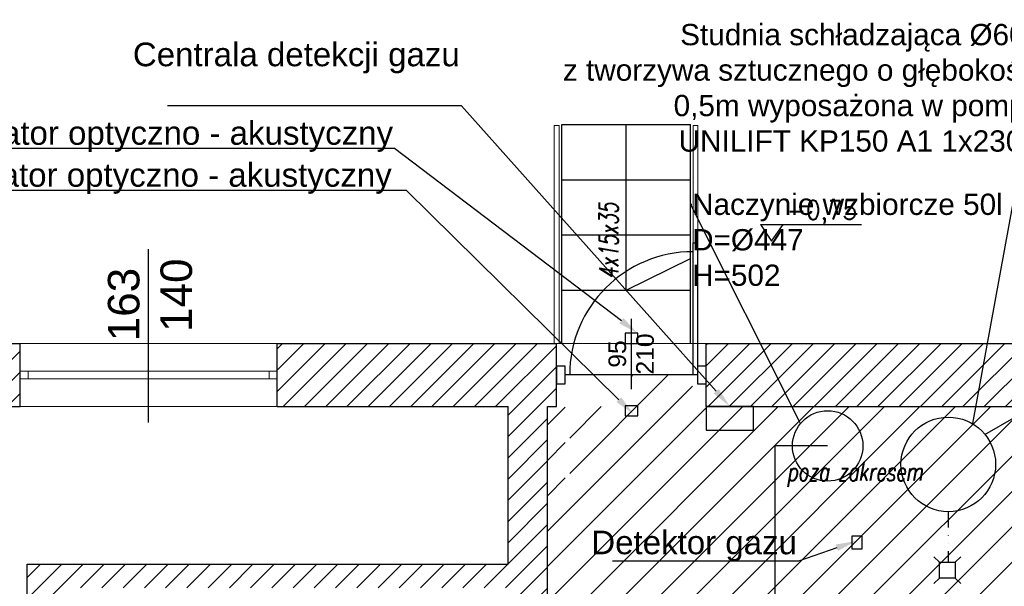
# Model space of a CAD drawing. Header units: millimetres. Extents: x -486876 to 553054, y -140324 to 834178.
# Tile 30 of 155: x -166076 to -159832, y 82405 to 86000. Entities that reach past the tile are written whole.
import ezdxf
from ezdxf import colors
from ezdxf.entities.mleader import LeaderData, LeaderLine
from ezdxf.enums import TextEntityAlignment as Align
from ezdxf.lldxf.tags import DXFTag
from ezdxf.math import Vec2, Vec3

# ---------------------------------------------------------------- set-up
doc = ezdxf.new("R2010")
doc.units = ezdxf.units.MM
doc.linetypes.add('DASH2', pattern=[0.75, 0.5, -0.25])
doc.linetypes.add('SP_DASH2DOT', pattern=[250, 100, -50, 0, -50, 0, -50])
for name, color, linetype, lineweight in [('_XREF', 252, 'DASH2', 13), ('IS_GAZ_TEKST', 7, 'Continuous', 20), ('IS_OPIS', 7, 'Continuous', 25), ('IS_PLB_KAN_WEW_W POSADZCE', 34, 'SP_DASH2DOT', 30), ('XREF$0$0-ARKUSZ-OPIS', 8, 'Continuous', 18), ('XREF$0$AR-EL-PORĘCZE', 8, 'Continuous', 18), ('XREF$0$elewacje', 8, 'Continuous', 20), ('XREF$0$okna', 8, 'Continuous', 20), ('XREF$0$ściana nośna', 8, 'Continuous', 30)]:
    doc.layers.add(name, color=color, linetype=linetype, lineweight=lineweight)
for name, color, linetype in [('IS_PLB_SKROPLINY', 32, 'SP_SKROP'), ('XREF$0$A-BUD-OP', 8, 'Continuous'), ('XREF$0$DRZWI', 8, 'Continuous'), ('XREF$0$OPIS', 8, 'Continuous'), ('XREF$0$OPISY', 8, 'Continuous'), ('XREF$0$WIDOK', 8, 'Continuous'), ('XREF$0$WYMIARY', 9, 'Continuous'), ('XREF$0$WYPEŁNIENIA', 8, 'Continuous')]:
    doc.layers.add(name, color=color, linetype=linetype)
doc.layers.add('IS_Rozdzielacze_Powrót', color=5, linetype='DASH', true_color=0x0000ff)
doc.styles.add('SANPROJEKT', font='arial.ttf', dxfattribs={"height": 200})
doc.styles.add('XREF$0$APLUS', font='arial.ttf', dxfattribs={"width": 0.6})
doc.styles.add('XREF$0$KOTA', font='SIMPLEX', dxfattribs={"width": 0.9, "height": 25})
doc.styles.add('XREF$0$Simplex 0.7 Italic', font='simplex.shx', dxfattribs={"width": 0.7, "oblique": 10})
doc.styles.add('XREF$0$Standard', font='arial.ttf')
tags = doc.linetypes.add('DASH', pattern=[15, 10, -5]).pattern_tags.tags
tags[6:7] = [DXFTag(74, 4), DXFTag(75, 0), DXFTag(340, '0'), DXFTag(46, 0.0), DXFTag(50, 0.0), DXFTag(44, 0.0), DXFTag(45, 0.0)]
tags[4:5] = [DXFTag(74, 4), DXFTag(75, 0), DXFTag(340, '0'), DXFTag(46, 0.0), DXFTag(50, 0.0), DXFTag(44, 0.0), DXFTag(45, 0.0)]
doc.linetypes.add('SP_SKROP', pattern='A,100,-30,[133,ltypeshp.shx,S=30,R=0,X=-30,Y=0],-30,30', length=190)
pattern_1 = [(45, (-52999.899, 13162.694), (-6.7351921, 6.7351921), [])]
pattern_2 = [(45, (-28088.064, -1137.435), (-11.22532, 11.22532), [])]

# ---------------------------------------------------------------- blocks, each defined once
blk = doc.blocks.new('*U594')
for p in [(0, -0.35), (0, 0.35)]:
    blk.add_line(p, (0, 0.375))
at = {"ltscale": 0.8}
blk.add_line((-0.0797, 0), (0.3181, 0), dxfattribs=at)
blk.add_lwpolyline([(0.05, 0.375), (0.05, 0.425), (-0.05, 0.425), (-0.05, 0.375)], close=True, dxfattribs=at)
blk.add_lwpolyline([(0, -0.375), (0, -0.35), (0.7497, -0.35), (0.7497, -0.375), (0.05, -0.375), (-0.05, -0.375), (-0.05, -0.425), (0.05, -0.425), (0.05, -0.375)])
blk.add_arc((0, -0.35), 0.7, 0, 90)
at = {"style": 'XREF$0$APLUS'}
blk.add_attdef('S', text='', height=0.1, dxfattribs=at).set_placement((0.1192, 0), align=Align.BOTTOM_CENTER)
blk.add_attdef('H', text='', height=0.1, dxfattribs=at).set_placement((0.1192, -0.0273), align=Align.TOP_CENTER)
blk = doc.blocks.new('XREF$0$KOTA_R3')
at = {"layer": 'XREF$0$A-BUD-OP'}
blk.add_line((-279.4, -2136.8), (-172.7, -2136.8), dxfattribs=at)
blk.add_lwpolyline([(-279.4, -2136.8), (-267.5, -2154.3), (-255.5, -2136.8)], dxfattribs=at)
at = {"layer": 'XREF$0$A-BUD-OP', "style": 'XREF$0$KOTA', "width": 0.9}
for p, height in [((-251.3, -2131.6), 20), ((-251.3, -2153.3), 14)]:
    blk.add_attdef('KOTA', p, '', height=height, dxfattribs=at)
blk = doc.blocks.new('XREF')
at = {"layer": 'XREF$0$WYPEŁNIENIA'}
h = blk.add_hatch(dxfattribs=at)
h.set_pattern_fill('ANSI31', color=256, scale=3)
h.set_pattern_definition(pattern_1)
h.paths.add_polyline_path([(2833.43, 11289.37), (2724.32, 11289.37), (2724.32, 11249.37), (2833.43, 11249.37)])
h.paths.add_polyline_path([(2867.14, 11289.37), (2833.43, 11289.37), (2833.43, 11249.37), (2867.14, 11249.37)])
h.paths.add_polyline_path([(2561.4, 11289.37), (2420.48, 11289.37), (2420.48, 11249.37), (2561.4, 11249.37)])
h.paths.add_polyline_path([(2257.56, 11289.37), (2121.56, 11289.37), (2121.56, 11163.24), (2161.56, 11163.24), (2161.56, 11249.37), (2257.56, 11249.37)])
h.paths.add_polyline_path([(2161.56, 11000.31), (2121.56, 11000.31), (2121.56, 10935.51), (2161.56, 10935.51)])
h.paths.add_polyline_path([(2161.56, 10935.51), (2121.56, 10935.51), (2121.56, 10867.6), (2161.56, 10867.6)])
h.paths.add_polyline_path([(3030.07, 11289.37), (3030.07, 11249.37), (3176.56, 11249.37), (3176.56, 11149.37), (2871.56, 11149.37), (2871.56, 10935.51), (2896.56, 10935.51), (2896.56, 11134.37), (3176.56, 11134.37), (3176.56, 10935.51), (3201.56, 10935.51), (3201.56, 11045.83), (3361.56, 11045.83), (3361.56, 10945.96), (3337.08, 10945.96), (3337.08, 10935.51), (3364.3, 10935.51), (3364.3, 10937.53), (3378.3, 10937.53), (3378.3, 10935.51), (3395.73, 10935.51), (3395.73, 10937.53), (3409.73, 10937.53), (3409.73, 10935.51), (3427.16, 10935.51), (3427.16, 10937.53), (3441.16, 10937.53), (3441.16, 10935.51), (3446.56, 10935.51), (3446.56, 10945.96), (3376.56, 10945.96), (3376.56, 11045.83), (3456.22, 11045.83), (3456.22, 11060.83), (3201.56, 11060.83), (3201.56, 11249.37), (3207.26, 11249.37), (3207.26, 11289.37), (3205.89, 11289.37)])
h.paths.add_polyline_path([(3179.52, 11177.85), (3198.59, 11177.85), (3198.59, 11191.35), (3179.52, 11191.35)], flags=24)
h.paths.add_polyline_path([(3151.69, 11132.98), (3151.69, 11150.77), (3138.19, 11150.77), (3138.19, 11132.98)], flags=25)
h.paths.add_polyline_path([(3276.39, 11044.44), (3276.39, 11062.23), (3262.89, 11062.23), (3262.89, 11044.44)], flags=25)
h = blk.add_hatch(dxfattribs=at)
h.set_pattern_fill('ANSI31', color=256, scale=3)
h.set_pattern_definition(pattern_1)
h.paths.add_polyline_path([(3567.22, 11289.37), (3507.62, 11289.37), (3507.62, 11249.37), (3567.22, 11249.37)])
h.paths.add_polyline_path([(3507.62, 11289.37), (3302.26, 11289.37), (3302.26, 11249.37), (3507.62, 11249.37)])
h.paths.add_polyline_path([(3796.56, 11289.37), (3567.22, 11289.37), (3567.22, 11249.37), (3766.56, 11249.37), (3766.56, 11216.34), (3796.56, 11216.34)])
h = blk.add_hatch(dxfattribs=at)
h.set_pattern_fill('ANSI31', color=256, scale=5)
h.set_pattern_definition(pattern_2)
h.paths.add_polyline_path([(3293.88, 11269.37), (3254.76, 11269.37), (3254.76, 11249.37), (3215.64, 11249.37), (3215.64, 11191.14, 0.414214)])
h = blk.add_hatch(dxfattribs=at)
h.set_pattern_fill('ANSI31', color=256, scale=5)
h.set_pattern_definition(pattern_2)
h.paths.add_polyline_path([(3507.62, 11249.37), (3302.26, 11249.37), (3291.28, 11249.37, -0.340372), (3215.64, 11191.14), (3215.64, 11185.59), (3212.85, 11185.59), (3212.85, 11249.37), (3207.26, 11249.37), (3201.56, 11249.37), (3201.56, 11060.83), (3456.22, 11060.83), (3456.22, 11074.33), (3456.22, 11118.49), (3507.62, 11118.49)])
h.paths.add_polyline_path([(3766.56, 11249.37), (3507.62, 11249.37), (3507.62, 11118.49), (3555.71, 11118.49), (3555.71, 11074.33), (3507.62, 11074.33), (3507.62, 11060.83), (3766.56, 11060.83), (3766.56, 11096.65), (3766.56, 11216.34)])
h.paths.add_polyline_path([(3571.08, 11127.38), (3697.5, 11127.38), (3697.5, 11083.21), (3571.08, 11083.21)], flags=16)
h.paths.add_polyline_path([(3507.62, 11074.33), (3456.22, 11074.33), (3456.22, 11060.83), (3507.62, 11060.83)], flags=17)
h.paths.add_polyline_path([(3575.22, 11093.38), (3613.36, 11093.38), (3617.14, 11120.3), (3579, 11120.3)], flags=8)
h.paths.add_polyline_path([(3615.95, 11109.61), (3693.87, 11109.61), (3695.97, 11124.56), (3618.05, 11124.56)], flags=8)
h.paths.add_polyline_path([(3615.46, 11086.76), (3678.55, 11086.76), (3681.36, 11106.78), (3618.27, 11106.78)], flags=8)
at = {"layer": 'XREF$0$AR-EL-PORĘCZE', "lineweight": -2}
for p, q in [((3205.89, 11289.37), (3205.89, 11427.73)), ((3208.89, 11427.73), (3205.89, 11427.73)), ((3208.89, 11289.37), (3208.89, 11427.73)), ((3293.95, 11289.37), (3293.95, 11427.73)), ((3293.95, 11427.73), (3296.95, 11427.73)), ((3296.95, 11289.37), (3296.95, 11427.73))]:
    blk.add_line(p, q, dxfattribs=at)
at = {"layer": 'XREF$0$elewacje'}
blk.add_line((3207.26, 11289.37), (3302.26, 11289.37), dxfattribs=at)
at = {"layer": 'XREF$0$okna'}
for p, q in [((2867.14, 11289.37), (3030.07, 11289.37)), ((2867.14, 11271.87), (3030.07, 11271.87)), ((2867.14, 11266.87), (3030.07, 11266.87)), ((3030.07, 11249.37), (2867.14, 11249.37))]:
    blk.add_line(p, q, dxfattribs=at)
for points in [[(2872.14, 11266.87), (2867.14, 11266.87), (2867.14, 11271.87), (2872.14, 11271.87)], [(3030.07, 11266.87), (3025.07, 11266.87), (3025.07, 11271.87), (3030.07, 11271.87)]]:
    blk.add_lwpolyline(points, close=True, dxfattribs=at)
at = {"layer": 'XREF$0$OPIS'}
blk.add_line((2948.6, 11239.23), (2948.6, 11349.12), dxfattribs=at)
at = {"layer": 'XREF$0$WIDOK'}
for p, q in [((3210.58, 11428.26), (3292.27, 11428.26)), ((3210.58, 11289.37), (3210.58, 11428.26)), ((3292.27, 11289.37), (3292.27, 11428.26)), ((3210.58, 11393.26), (3292.27, 11393.26)), ((3210.58, 11358.26), (3292.27, 11358.26)), ((3210.58, 11323.26), (3292.27, 11323.26))]:
    blk.add_line(p, q, dxfattribs=at)
at = {"layer": 'XREF$0$WYMIARY'}
for q in [(3251.42, 11428.26), (3292.27, 11343.26)]:
    blk.add_line((3251.42, 11323.26), q, dxfattribs=at)
at = {"layer": 'XREF$0$ściana nośna'}
for p, q in [((2724.32, 11289.37), (2867.14, 11289.37)), ((2867.14, 11249.37), (2867.14, 11289.37)), ((3030.07, 11289.37), (3207.26, 11289.37)), ((3030.07, 11249.37), (3030.07, 11289.37)), ((3207.26, 11249.37), (3207.26, 11289.37)), ((3302.26, 11289.37), (3796.56, 11289.37)), ((3302.26, 11249.37), (3302.26, 11289.37)), ((2724.32, 11249.37), (2867.14, 11249.37)), ((3030.07, 11249.37), (3176.56, 11249.37)), ((3176.56, 11149.37), (3176.56, 11249.37)), ((3201.56, 11249.37), (3207.26, 11249.37)), ((3201.56, 11060.83), (3201.56, 11249.37)), ((3302.26, 11249.37), (3766.56, 11249.37)), ((2871.56, 11149.37), (3176.56, 11149.37)), ((2871.56, 10801.78), (2871.56, 11149.37))]:
    blk.add_line(p, q, dxfattribs=at)
at = {"layer": 'XREF$0$DRZWI', "xscale": 111.7647058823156, "yscale": 111.7647058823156, "zscale": 111.7647058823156, "rotation": 90}
blk.add_blockref('*U594', (3254.76, 11269.37), dxfattribs=at).add_auto_attribs({'S': '95', 'H': '210'})
at = {"layer": 'XREF$0$OPISY'}
ref = blk.add_blockref('XREF$0$KOTA_R3', (3504.23, 12646.96), dxfattribs=dict(at, xscale=0.6000000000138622, yscale=0.6000000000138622, zscale=0.6000000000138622))
ref.add_attrib('KOTA', '-0,75', (3353.45, 11367.99), dxfattribs={"layer": 'XREF$0$A-BUD-OP', "height": 12, "rotation": 0.00032, "style": 'XREF$0$KOTA', "width": 0.9})
at = {"style": 'XREF$0$APLUS'}
blk.add_attdef('165', text='', height=12.94, rotation=90, dxfattribs=at).set_placement((5850.28, 4086.91), align=Align.TOP_CENTER)
blk.add_attdef('70', text='', height=12.94, rotation=90, dxfattribs=at).set_placement((5846.74, 4087.03), align=Align.BOTTOM_CENTER)
at = {"layer": 'XREF$0$0-ARKUSZ-OPIS', "style": 'XREF$0$Simplex 0.7 Italic', "oblique": 10, "width": 0.7}
blk.add_text('4x15x35', height=12, rotation=90, dxfattribs=at).set_placement((3246.32, 11330.35))
blk.add_text('poza zakresem', height=12, dxfattribs=at).set_placement((3353.36, 11202.12))
at = {"layer": 'XREF$0$DRZWI', "style": 'XREF$0$APLUS'}
for tag, height, p in [('90', 10.59, (3968.05, 17970.78)), ('90', 10.59, (4273.69, 17907.63)), ('90', 10.59, (4647.11, 17907.63)), ('90', 10.59, (4995.74, 17907.63)), ('90', 10.59, (5345.01, 17907.63)), ('90', 8.24, (3625.86, 17450.53)), ('90', 8.24, (4282.58, 17436.64)), ('90', 8.24, (4577.82, 17436.64)), ('90', 8.24, (5003.12, 17436.64)), ('90', 8.24, (5300.95, 17436.64)), ('90', 8.24, (5625.63, 17350.96)), ('110', 12.94, (3772.73, 10725.01)), ('100', 12.94, (3763.85, 10003.38)), ('90', 10.59, (3383.41, 9921.97)), ('83', 10.59, (4118.73, 4184.03))]:
    blk.add_attdef(tag, text='', height=height, dxfattribs=at).set_placement(p, align=Align.BOTTOM_CENTER)
for tag, height, p in [('200', 10.59, (3967.95, 17967.89)), ('200', 10.59, (4273.59, 17904.74)), ('200', 10.59, (4647.01, 17904.74)), ('200', 10.59, (4995.64, 17904.74)), ('200', 10.59, (5344.91, 17904.74)), ('200', 8.24, (3625.86, 17448.28)), ('200', 8.24, (4282.58, 17434.39)), ('200', 8.24, (4577.82, 17434.39)), ('200', 8.24, (5003.12, 17434.39)), ('200', 8.24, (5300.95, 17434.39)), ('200', 8.24, (5625.63, 17348.71)), ('210', 12.94, (3772.6, 10721.48)), ('200', 12.94, (3763.85, 9999.84)), ('200', 10.59, (3383.31, 9919.08)), ('178', 10.59, (4118.62, 4181.14))]:
    blk.add_attdef(tag, text='', height=height, dxfattribs=at).set_placement(p, align=Align.TOP_CENTER)
for tag, height, p in [('205', 10.59, (4204.92, 17787.31)), ('210', 10.59, (5722.65, 17787.31)), ('210', 12.94, (4044.07, 17776.19)), ('210', 12.94, (4602.86, 17776.83)), ('210', 12.94, (4951.5, 17776.83)), ('210', 12.94, (5300.98, 17776.83)), ('210', 12.94, (3579.16, 17557.04)), ('210', 12.94, (3935.88, 17557.04)), ('210', 12.94, (4219.13, 17557.04)), ('210', 12.94, (4633.7, 17557.04)), ('210', 12.94, (4958.43, 17557.04)), ('210', 12.94, (5356.84, 17557.04)), ('210', 12.94, (5615.9, 17557.04)), ('200', 11.76, (4716.1, 10187.15)), ('200', 11.76, (4936.97, 10128.95)), ('200', 11.76, (5363.02, 10117.1)), ('210', 13.53, (3475.75, 9987.9)), ('170', 11.76, (4209.38, 4035.73))]:
    blk.add_attdef(tag, text='', height=height, rotation=90, dxfattribs=at).set_placement(p, align=Align.TOP_CENTER)
for tag, height, p in [('100', 10.59, (5719.75, 17787.41)), ('100', 12.94, (4040.53, 17776.32)), ('96', 10.59, (4202.03, 17787.41)), ('100', 12.94, (4599.33, 17776.96)), ('100', 12.94, (4947.96, 17776.96)), ('100', 12.94, (5297.45, 17776.96)), ('100', 12.94, (3575.63, 17557.16)), ('100', 12.94, (3932.34, 17557.16)), ('100', 12.94, (4215.59, 17557.16)), ('100', 12.94, (4630.17, 17557.16)), ('100', 12.94, (4954.89, 17557.16)), ('100', 12.94, (5353.3, 17557.16)), ('100', 12.94, (5612.36, 17557.16)), ('90', 11.76, (4712.89, 10187.26)), ('90', 11.76, (4933.75, 10129.07)), ('90', 11.76, (5359.81, 10117.21)), ('120', 13.53, (3472.06, 9987.9)), ('90', 11.76, (4206.17, 4035.84))]:
    blk.add_attdef(tag, text='', height=height, rotation=90, dxfattribs=at).set_placement(p, align=Align.BOTTOM_CENTER)
at = {"layer": 'XREF$0$OPIS', "insert": (2922.79, 11296.69), "char_height": 20, "attachment_point": 1, "rotation": 90, "style": 'XREF$0$Standard'}
blk.add_mtext_dynamic_manual_height_columns('\\pxqc;163\\P\\pq*;140', width=34.6776, gutter_width=12.5, heights=[0], dxfattribs=at)

msp = doc.modelspace()

# ---------------------------------------------------------------- linework, layer by layer
for points in [[(-162237.1345, 84010.53874), (-162237.1345, 83945.53874), (-162157.1345, 83945.53874), (-162157.1345, 84010.53874)], [(-162237.1345, 83550.53874), (-162237.1345, 83485.53874), (-162157.1345, 83485.53874), (-162157.1345, 83550.53874)], [(-161422.1345, 83545.53874), (-161722.1345, 83545.53874), (-161722.1345, 83395.53874), (-161422.1345, 83395.53874)], [(-160733.50194, 82722.97009), (-160798.50194, 82722.97009), (-160798.50194, 82642.97009), (-160733.50194, 82642.97009)]]:
    msp.add_lwpolyline(points, close=True)
for centre, radius in [((-160952.21986, 83295.35903), 223.5), ((-160187.26955, 83178.15405), 300)]:
    msp.add_circle(centre, radius)
at = {"layer": 'IS_OPIS'}
for p, q in [((-160242.88356, 82557.38763), (-160278.2389, 82592.74297)), ((-160142.88356, 82557.38763), (-160107.52822, 82592.74297)), ((-160242.88356, 82457.38763), (-160278.2389, 82422.03229)), ((-160142.88356, 82457.38763), (-160107.52822, 82422.03229))]:
    msp.add_line(p, q, dxfattribs=at)
msp.add_lwpolyline([(-160242.88356, 82457.38763), (-160242.88356, 82557.38763), (-160142.88356, 82557.38763), (-160142.88356, 82457.38763)], close=True, dxfattribs=at)
at = {"layer": 'IS_PLB_KAN_WEW_W POSADZCE'}
msp.add_line((-160187.26955, 82878.15405), (-160187.26955, 82557.38763), dxfattribs=at)
at = {"layer": 'IS_PLB_SKROPLINY'}
msp.add_line((-159955.49355, 83368.62685), (-159772.62602, 83474.20546), dxfattribs=at)
at = {"layer": 'IS_Rozdzielacze_Powrót', "ltscale": 10}
for p, q in [((-160952.21986, 83295.35903), (-161288.20967, 83295.35903)), ((-161288.20967, 83295.35903), (-161288.20967, 81988.55157))]:
    msp.add_line(p, q, dxfattribs=at)

# ---------------------------------------------------------------- block references
at = {"layer": '_XREF', "xscale": 10, "yscale": 10, "zscale": 10}
msp.add_blockref('XREF', (-194744.7507, -28948.20066), dxfattribs=at)

# ---------------------------------------------------------------- leaders
ml = msp.add_multileader_mtext('Standard')
ml.set_content('Studnia schładzająca Ø600\\Pz tworzywa sztucznego o głębokości\\P0,5m wyposażona w pompę\\PUNILIFT KP150 A1 1x230V ', style='SANPROJEKT')
ml.set_leader_properties()
ml.build(insert=Vec2(0, 0))
ctx = ml.context
ctx.base_point, ctx.char_height, ctx.plane_origin = Vec3(-162614.5824, 85905.23307), 135, Vec3(-1740.39355, 256.49188)
ctx.text_align_type = 2
notes = []
notes.append((ctx, [(0, (1, 1, 0), (-159581.8224, 85905.23307), (-1, 0), 8, [(0, [(-160031.9199, 83434.79872)], 0, [])])]))
ctx.mtext.insert, ctx.mtext.defined_height, ctx.mtext.alignment = Vec3(-159591.8224, 85972.73307), 820.125, 3
ml = msp.add_multileader_mtext('Standard')
ml.set_content('Naczynie wzbiorcze 50l\\PD=Ø447\\PH=502', style='SANPROJEKT')
ml.set_leader_properties()
ml.build(insert=Vec2(0, 0))
ctx = ml.context
ctx.base_point, ctx.char_height, ctx.plane_origin = Vec3(-161814.09463, 84828.49079), 135, Vec3(-2505.88773, -28.00102)
notes.append((ctx, [(0, (1, 1, 0), (-161822.09463, 84828.49079), (1, 0), 8, [(0, [(-161124.61695, 83437.59648)], 0, [])])]))
ctx.mtext.insert, ctx.mtext.defined_height = Vec3(-161812.09463, 84895.99079), 594
at = {"layer": 'IS_GAZ_TEKST'}
ml = msp.add_multileader_mtext('Standard', dxfattribs=at)
ml.set_content('{\\H1.1538461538x;Centrala detekcji gazu}\\P\\P', color=256, style='SANPROJEKT')
ml.set_leader_properties()
ml.build(insert=Vec2(0, 0))
ml.multileader.update_dxf_attribs({"text_left_attachment_type": 6, "text_right_attachment_type": 5, "arrow_head_size": 130})
ctx = ml.context
ctx.base_point, ctx.char_height, ctx.arrow_head_size, ctx.plane_origin = Vec3(-165333.16786, 85698.40519), 130, 130, Vec3(-587668.28991, 100753.88862)
ctx.left_attachment, ctx.right_attachment, ctx.text_align_type = 6, 5, 2
notes.append((ctx, [(0, (1, 1, 0), (-163275.31786, 85452.52186), (-1, 0), 8, [(0, [(-161572.1345, 83545.53874)], 0, [])])]))
ctx.mtext.insert, ctx.mtext.alignment = Vec3(-163285.31786, 85854.40519), 3
ml = msp.add_multileader_mtext('Standard', dxfattribs=at)
ml.set_content('{\\H1.1538461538x;Sygnalizator optyczno - akustyczny }\\P', color=256, style='SANPROJEKT')
ml.set_leader_properties()
ml.build(insert=Vec2(0, 0))
ml.multileader.update_dxf_attribs({"text_left_attachment_type": 6, "text_right_attachment_type": 6, "arrow_head_size": 130})
ctx = ml.context
ctx.base_point, ctx.char_height, ctx.arrow_head_size, ctx.plane_origin = Vec3(-166968.75304, 85182.14715), 130, 130, Vec3(-591447.99255, 101640.32475)
ctx.left_attachment, ctx.right_attachment, ctx.text_align_type = 6, 6, 2
notes.append((ctx, [(0, (1, 1, 0), (-163698.30304, 85182.14715), (-1, 0), 8, [(0, [(-162157.1345, 84010.53874)], 0, [])])]))
ctx.mtext.insert, ctx.mtext.alignment = Vec3(-163708.30304, 85356.09715), 3
ml = msp.add_multileader_mtext('Standard', dxfattribs=at)
ml.set_content('{\\H1.1538461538x;Sygnalizator optyczno - akustyczny }\\P', color=256, style='SANPROJEKT')
ml.set_leader_properties()
ml.build(insert=Vec2(0, 0))
ml.multileader.update_dxf_attribs({"text_left_attachment_type": 6, "text_right_attachment_type": 6, "arrow_head_size": 130})
ctx = ml.context
ctx.base_point, ctx.char_height, ctx.arrow_head_size, ctx.plane_origin = Vec3(-166977.08954, 84915.99951), 130, 130, Vec3(-591407.99255, 101180.32475)
ctx.left_attachment, ctx.right_attachment, ctx.text_align_type = 6, 6, 2
notes.append((ctx, [(0, (1, 1, 0), (-163622.48179, 84915.99951), (-1, 0), 92.15775, [(0, [(-162183.59922, 83497.56451)], 0, [])])]))
ctx.mtext.insert, ctx.mtext.alignment = Vec3(-163716.63954, 85089.94951), 3
ml = msp.add_multileader_mtext('Standard', dxfattribs=at)
ml.set_content('{\\H1.15385x;Detektor gazu}', style='SANPROJEKT')
ml.set_leader_properties()
ml.build(insert=Vec2(0, 0))
ml.multileader.update_dxf_attribs({"text_left_attachment_type": 6, "text_right_attachment_type": 5, "arrow_head_size": 130})
ctx = ml.context
ctx.base_point, ctx.char_height, ctx.arrow_head_size, ctx.plane_origin = Vec3(-162421.05033, 82602.17755), 130, 130, Vec3(-586919.1394, 99997.97273)
ctx.left_attachment, ctx.right_attachment, ctx.text_align_type = 6, 5, 2
notes.append((ctx, [(0, (1, 1, 0), (-161136.89609, 82564.2269), (-1, 0), 8, [(0, [(-160771.24042, 82692.81399)], 0, [])])]))
ctx.mtext.insert, ctx.mtext.alignment = Vec3(-161146.89609, 82758.17755), 3
for ctx, leaders in notes:
    for number, flags, end, landing, length, lines in leaders:
        leader = LeaderData()
        leader.index, (leader.has_last_leader_line, leader.has_dogleg_vector, leader.attachment_direction) = number, flags
        leader.last_leader_point, leader.dogleg_vector, leader.dogleg_length = Vec3(end), Vec3(landing), length
        for number, points, colour, breaks in lines:
            line = LeaderLine()
            line.index, line.vertices, line.color, line.breaks = number, Vec3.list(points), colors.encode_raw_color(colour), breaks
            leader.lines.append(line)
        ctx.leaders.append(leader)

doc.saveas('drawing.dxf')
